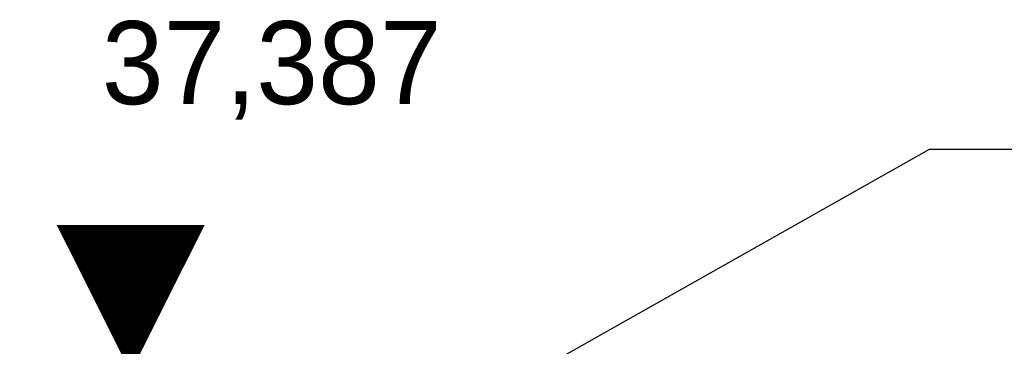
# Model space of a CAD drawing. Extents: x -805 to 3526, y -961 to 1039.
# Tile 90 of 256: x -736.101 to -734.62, y 37.427 to 37.919. Entities that reach past the tile are written whole.
import ezdxf
from ezdxf import colors
from ezdxf.entities.mleader import LeaderData, LeaderLine
from ezdxf.enums import TextEntityAlignment as Align
from ezdxf.math import Vec2, Vec3

# ---------------------------------------------------------------- set-up
doc = ezdxf.new("R2010")
doc.units = 0
doc.layers.get('0').update_dxf_attribs({"color": 251})
for name, color, linetype in [('IB_TXT_25', 7, 'Continuous'), ('P-Treppe', 162, 'Continuous'), ('TTK-P-Verbau', 35, 'Continuous')]:
    doc.layers.add(name, color=color, linetype=linetype)
doc.layers.add('VA_NEUBAU_TXT_025', color=12, linetype='Continuous', lineweight=25)
doc.styles.add('AKG DIN 6776', font='AKG_DIN67.TTF')
doc.styles.add('k_isocp', font='k_isocp.shx')

# ---------------------------------------------------------------- blocks, each defined once
blk = doc.blocks.new('_None')
blk = doc.blocks.new('HK-DIM-1-1-U')
at = {"flags": 128}
blk.add_lwpolyline([(0, 0, 0, 1.1676, 0), (0, 1.1676, 1.1676, 1.1676, 0)], format="xyseb", dxfattribs=at)
at = {"style": 'k_isocp'}
blk.add_attdef('HK_DIM_VAL', text='', height=2.5, dxfattribs=at).set_placement((0.331615, 2.72183), align=Align.CENTER)

msp = doc.modelspace()

# ---------------------------------------------------------------- block references
at = {"layer": 'VA_NEUBAU_TXT_025', "color": 251, "xscale": 0.1905150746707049, "yscale": 0.1905150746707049, "zscale": 0.1905150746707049}
msp.add_blockref('HK-DIM-1-1-U', (-735.9341767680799, 37.38743075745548), dxfattribs=at)

# ---------------------------------------------------------------- leaders
at = {"layer": 'IB_TXT_25', "color": 251}
ml = msp.add_multileader_mtext('Standard', dxfattribs=at)
ml.set_content('2,5% ', color=162, style='AKG DIN 6776')
ml.set_leader_properties()
ml.build(insert=Vec2(0, 0))
ml.multileader.update_dxf_attribs({"leader_type": 0, "dogleg_length": 0.1, "arrow_head_size": 6, "scale": 0.05})
ctx = ml.context
ctx.base_point, ctx.scale, ctx.char_height, ctx.arrow_head_size, ctx.landing_gap_size, ctx.plane_origin = Vec3(-736.5429980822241, 37.71985693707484), 0.05, 0.125, 6, 0.03, Vec3(-735.6866940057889, 37.91117965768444)
ctx.text_align_type = 2
notes = []
notes.append((ctx, [(1, (1, 1, 0), (-736.0378674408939, 37.71985693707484), (-1, 0), 0.15, [(1, [(-735.6866940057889, 37.91117965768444), (-735.6901305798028, 37.2692887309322)], 0, [])])]))
ctx.mtext.insert, ctx.mtext.alignment, ctx.mtext.flow_direction = Vec3(-736.217867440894, 37.79119007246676), 3, 5
at = {"layer": 'TTK-P-Verbau', "color": 251}
ml = msp.add_multileader_mtext('Standard', dxfattribs=at)
ml.set_content('Verbau', color=256, style='AKG DIN 6776')
ml.set_leader_properties(color=256)
ml.set_arrow_properties(name='NONE')
ml.build(insert=Vec2(0, 0))
ml.multileader.update_dxf_attribs({"dogleg_length": 3, "arrow_head_size": 0.3, "scale": 0.1})
ctx = ml.context
ctx.base_point, ctx.scale, ctx.char_height, ctx.arrow_head_size, ctx.landing_gap_size, ctx.plane_origin = Vec3(-734.4324441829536, 37.72367298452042), 0.1, 0.25, 0.3, 0.1, Vec3(-735.7267976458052, 37.16265022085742)
notes.append((ctx, [(0, (1, 1, 0), (-734.7324441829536, 37.72390479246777), (1, 0), 0.3, [(0, [(-735.7267976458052, 37.16265022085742)], 0, [])])]))
ctx.mtext.insert, ctx.mtext.flow_direction = Vec3(-734.3324441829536, 37.84896989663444), 5
for ctx, leaders in notes:
    for number, flags, end, landing, length, lines in leaders:
        leader = LeaderData()
        leader.index, (leader.has_last_leader_line, leader.has_dogleg_vector, leader.attachment_direction) = number, flags
        leader.last_leader_point, leader.dogleg_vector, leader.dogleg_length = Vec3(end), Vec3(landing), length
        for number, points, colour, breaks in lines:
            line = LeaderLine()
            line.index, line.vertices, line.color, line.breaks = number, Vec3.list(points), colors.encode_raw_color(colour), breaks
            leader.lines.append(line)
        ctx.leaders.append(leader)

# ---------------------------------------------------------------- next in the draw order: texts
at = {"layer": 'P-Treppe', "color": 251, "insert": (-735.4663262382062, 37.91687506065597), "char_height": 0.125, "attachment_point": 3, "style": 'AKG DIN 6776', "bg_fill": 3, "box_fill_scale": 1, "bg_fill_color": 256, "bg_fill_transparency": 0}
msp.add_mtext('37,387', dxfattribs=at)

doc.saveas('drawing.dxf')
